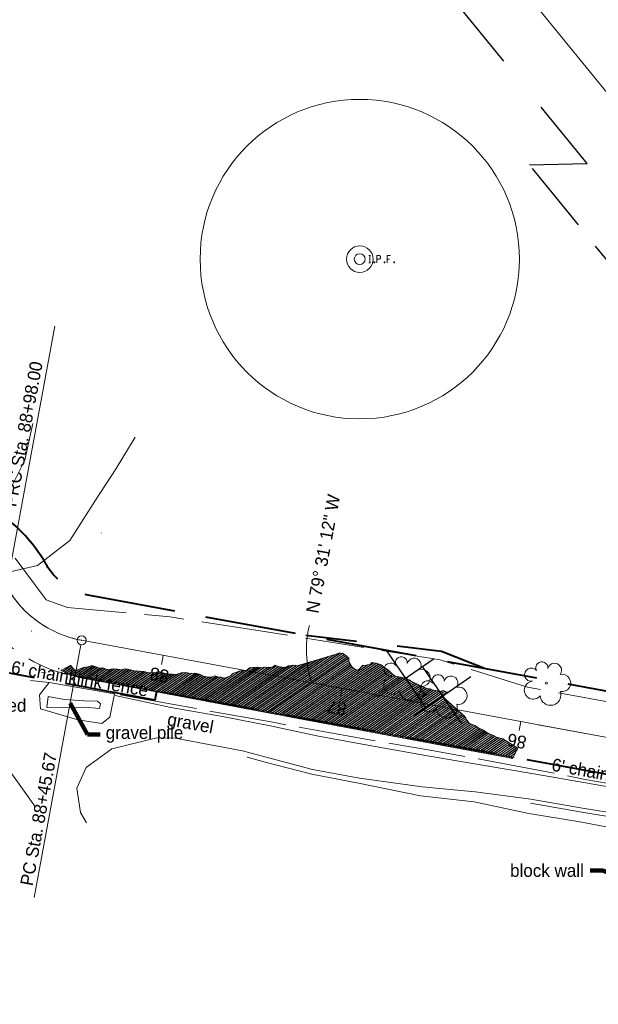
# Model space of a CAD drawing. Header units: feet. Extents: x 2433273 to 2447442, y 555003 to 575201.
# Tile 28 of 226: x 2440887 to 2441205, y 560089 to 560630. Entities that reach past the tile are written whole.
import ezdxf
from ezdxf.enums import TextEntityAlignment as Align

# ---------------------------------------------------------------- set-up
doc = ezdxf.new("R2010")
doc.units = ezdxf.units.FT
doc.header["$LTSCALE"] = 50
doc.header["$MEASUREMENT"] = 0
for name, pattern in [('cl20', [100, 5, -5, 80, -5, 5]), ('cl50', [100, 7.5, -7.5, 70, -7.5, 7.5]), ('constlimit', [0.85, 0.65, -0.1, -0.1]), ('DGN Style 1', [291.026069, 0.484236, -290.541832]), ('DGN Style 2', [484.236387, 290.541832, -193.694555]), ('DGN Style 5', [338.965471, 145.270916, -193.694555]), ('esmtmppr', [5.45, 1, -0.225, -0.225, 4]), ('esmtrrex', [4.75, 0.8, -0.325, -0.325, 0.8, -0.3, 0.8, -0.3, 0.8, -0.3]), ('esmtshpr', [5.35, 1, -0.175, -0.175, 4]), ('fenceex', [1, 0.85, -0.075, -0.075]), ('stream', [1.4, 0.7, -0.1, 0.1, -0.1, 0.1, -0.1, 0.1, -0.1])]:
    doc.linetypes.add(name, pattern=pattern)
for name, color, linetype, lineweight in [('DR_X_Culvert', 4, 'DGN Style 1', 0), ('EV_Ecological_Wetlands', 151, 'stream', 13), ('GE_P_CL_50', 7, 'cl50', 13), ('PV_X_Driveway', 7, 'DGN Style 5', 0), ('RD_X_Fence', 230, 'fenceex', 0), ('RW_P_Const_Limits', 120, 'constlimit', 0), ('RW_P_Esmt_SH', 193, 'esmtshpr', 40), ('RW_P_Esmt_TMP', 193, 'esmtmppr', 40), ('RW_X_CL_20', 6, 'cl20', 0), ('RW_X_Esmt_RR', 6, 'esmtrrex', 30), ('SV_X_Break_Lines', 4, 'DGN Style 2', 0), ('SV_X_Mon_Cells_Found', 7, 'Continuous', 0), ('SV_X_Text', 7, 'Continuous', 0), ('SV_X_Top_of_Bank', 97, 'DGN Style 2', 0), ('UT_X_Electric_Cells', 1, 'Continuous', 0), ('VG_P_Cells', 3, 'Continuous', 13), ('VG_P_Cells (Construction)', 3, 'Continuous', 13), ('VG_X_Cells', 3, 'Continuous', 0)]:
    doc.layers.add(name, color=color, linetype=linetype, lineweight=lineweight)
doc.layers.add('GK_Visualization', color=30, linetype='Continuous', lineweight=13, plot=False)
doc.styles.add('Slanted-Normal LS 0.50', font='font31.shx', dxfattribs={"height": 0.14})
doc.styles.add('Slanted-Normal LS 0.50_0', font='font31.shx')
doc.styles.add('Style-font30', font='font30.shx')
doc.styles.add('Style-font31', font='font31.shx')
doc.dimstyles.new('Dec-0  Slanted', dxfattribs={"dimscale": 50, "dimtxt": 0.14, "dimasz": 0.14, "dimexe": 0.07, "dimexo": 0.07, "dimgap": 0.07, "dimtad": 1, "dimdec": 0, "dimzin": 3, "dimdsep": 46, "dimtxsty": 'Slanted-Normal LS 0.50_0', "dimcen": 0.09, "dimclrd": 97, "dimclre": 97, "dimclrt": 7, "dimadec": 0, "dimazin": 3, "dimtfac": 1, "dimtdec": 0, "dimtofl": 0, "dimtmove": 1, "dimatfit": 1, "dimfxl": 1, "dimtzin": 3, "dimlwd": 0, "dimlwe": 0, "dimarcsym": 0})

# ---------------------------------------------------------------- blocks, each defined once
blk = doc.blocks.new('X_133')
at = {"layer": 'GK_Visualization', "color": 1, "linetype": 'Continuous', "lineweight": 0}
for p, q in [((-0.07, -0.07), (0.07, 0.07)), ((-0.07, 0.07), (0.07, -0.07))]:
    blk.add_line(p, q, dxfattribs=at)
blk = doc.blocks.new('SURVPN-CROSS_57')
at = {"layer": 'GK_Visualization', "color": 30, "linetype": 'Continuous', "lineweight": 0}
for p, q in [((0.07, 0), (-0.07, 0)), ((0, 0.07), (0, -0.07))]:
    blk.add_line(p, q, dxfattribs=at)
blk = doc.blocks.new('SURVPN-CROSS_58')
at = {"layer": 'GK_Visualization', "color": 30, "linetype": 'Continuous', "lineweight": 0}
for p, q in [((0.07, 0), (-0.07, 0)), ((0, 0.07), (0, -0.07))]:
    blk.add_line(p, q, dxfattribs=at)
blk = doc.blocks.new('SURVPN-CROSS_59')
at = {"layer": 'GK_Visualization', "color": 30, "linetype": 'Continuous', "lineweight": 0}
for p, q in [((0.07, 0), (-0.07, 0)), ((0, 0.07), (0, -0.07))]:
    blk.add_line(p, q, dxfattribs=at)
blk = doc.blocks.new('RMVD_11')
at = {"layer": 'VG_P_Cells', "color": 1, "linetype": 'Continuous', "lineweight": 30}
for p, q in [((-0.267, 0.267), (0.267, -0.267)), ((0.267, 0.267), (-0.267, -0.267))]:
    blk.add_line(p, q, dxfattribs=at)
at = {"layer": 'VG_P_Cells (Construction)', "color": 1, "linetype": 'Continuous', "lineweight": 30}
blk.add_point((0, 0), dxfattribs=at)
blk = doc.blocks.new('RMVD_12')
at = {"layer": 'VG_P_Cells', "color": 1, "linetype": 'Continuous', "lineweight": 30}
for p, q in [((-0.267, 0.267), (0.267, -0.267)), ((0.267, 0.267), (-0.267, -0.267))]:
    blk.add_line(p, q, dxfattribs=at)
at = {"layer": 'VG_P_Cells (Construction)', "color": 1, "linetype": 'Continuous', "lineweight": 30}
blk.add_point((0, 0), dxfattribs=at)
blk = doc.blocks.new('IPF_44')
at = {"layer": 'SV_X_Mon_Cells_Found', "color": 7, "linetype": 'Continuous', "lineweight": 0, "flags": 128}
for points in [[(0.101, 0.04), (0.118, 0.04)], [(0.11, -0.04), (0.11, 0.04)], [(0.188, -0.04), (0.188, 0.04), (0.214, 0.04), (0.217, 0.039), (0.221, 0.038), (0.223, 0.037), (0.224, 0.036), (0.226, 0.032), (0.228, 0.029), (0.229, 0.024), (0.229, 0.017), (0.229, 0.014), (0.227, 0.01), (0.225, 0.006), (0.223, 0.004), (0.221, 0.003), (0.219, 0.002), (0.214, 0.001), (0.188, 0.001)], [(0.338, 0.04), (0.3, 0.04), (0.3, -0.04)], [(0.3, 0.001), (0.327, 0.001)], [(0.101, -0.04), (0.118, -0.04)], [(0.157, -0.029), (0.16, -0.029), (0.162, -0.031), (0.164, -0.033), (0.164, -0.036), (0.162, -0.039), (0.16, -0.04), (0.157, -0.04), (0.156, -0.039), (0.154, -0.036), (0.154, -0.033), (0.156, -0.031), (0.157, -0.029)], [(0.27, -0.029), (0.273, -0.029), (0.274, -0.031), (0.276, -0.033), (0.276, -0.036), (0.274, -0.039), (0.273, -0.04), (0.27, -0.04), (0.268, -0.039), (0.267, -0.036), (0.267, -0.033), (0.268, -0.031), (0.27, -0.029)], [(0.377, -0.029), (0.38, -0.029), (0.382, -0.031), (0.383, -0.033), (0.383, -0.036), (0.382, -0.039), (0.38, -0.04), (0.377, -0.04), (0.376, -0.039), (0.374, -0.036), (0.374, -0.033), (0.376, -0.031), (0.377, -0.029)]]:
    blk.add_lwpolyline(points, dxfattribs=at)
at = {"layer": 'SV_X_Mon_Cells_Found', "color": 7, "linetype": 'Continuous', "lineweight": 0}
blk.add_circle((0, 0), 0.06, dxfattribs=at)
blk = doc.blocks.new('TREE_41')
at = {"layer": 'VG_X_Cells', "color": 3, "linetype": 'Continuous', "lineweight": 0}
blk.add_circle((0, 0), 0.012, dxfattribs=at)
for centre, radius, start, end in [((-0.049, 0.168), 0.0658, 354.0047, 205.9741), ((0.091, 0.141), 0.0776, 323.83, 165.0376), ((-0.165, 0.093), 0.0735, 39.0625, 279.5412), ((-0.143, -0.077), 0.0987, 96.1722, 320.5737), ((0.173, 0.002), 0.0957, 259.1453, 101.4596), ((0.047, -0.13), 0.114, 184.9476, 19.4572)]:
    blk.add_arc(centre, radius, start, end, dxfattribs=at)
blk = doc.blocks.new('TREE_42')
at = {"layer": 'VG_X_Cells', "color": 3, "linetype": 'Continuous', "lineweight": 0}
blk.add_circle((0, 0), 0.012, dxfattribs=at)
for centre, radius, start, end in [((-0.049, 0.168), 0.0658, 354.0047, 205.9741), ((0.091, 0.141), 0.0776, 323.83, 165.0376), ((-0.165, 0.093), 0.0735, 39.0625, 279.5412), ((-0.143, -0.077), 0.0987, 96.1722, 320.5737), ((0.173, 0.002), 0.0957, 259.1453, 101.4596), ((0.047, -0.13), 0.114, 184.9476, 19.4572)]:
    blk.add_arc(centre, radius, start, end, dxfattribs=at)
blk = doc.blocks.new('TREE_111')
at = {"layer": 'VG_X_Cells', "color": 3, "linetype": 'Continuous', "lineweight": 0}
blk.add_circle((0, 0), 0.012, dxfattribs=at)
for centre, radius, start, end in [((-0.049, 0.168), 0.0658, 354.0047, 205.9741), ((0.091, 0.141), 0.0776, 323.83, 165.0376), ((-0.165, 0.093), 0.0735, 39.0625, 279.5412), ((-0.143, -0.077), 0.0987, 96.1722, 320.5737), ((0.173, 0.002), 0.0957, 259.1453, 101.4596), ((0.047, -0.13), 0.114, 184.9476, 19.4572)]:
    blk.add_arc(centre, radius, start, end, dxfattribs=at)

msp = doc.modelspace()

# ---------------------------------------------------------------- hatches: boundary and pattern name
at = {"layer": 'EV_Ecological_Wetlands', "linetype": 'Continuous'}
h = msp.add_hatch(dxfattribs=at)
h.set_pattern_fill('HATCH', color=256, style=0, pattern_type=2)
h.set_pattern_definition([(214.5199, (2441027.165, 560264.5859), (0.566692, -0.8239295), [])])
h.paths.add_polyline_path([(2441158.1, 560224.64), (2441160.68, 560229.54), (2441152.34, 560234.68), (2441148.85, 560235.54), (2441147.24, 560236.57), (2441144.16, 560237.91), (2441141.32, 560239.61), (2441138.93, 560240.82), (2441137.01, 560242.11), (2441133.9, 560243.26), (2441132.6, 560245.01), (2441131.82, 560246.68), (2441130.93, 560246.64), (2441131.54, 560247.04), (2441118.99, 560258.2), (2441119.28, 560259.29), (2441123.34, 560260.81), (2441121.34, 560260.44), (2441119.67, 560261.26), (2441117.77, 560260.82), (2441116.36, 560261.14), (2441114.26, 560261.53), (2441112.17, 560262.26), (2441110.62, 560262.38), (2441103.09, 560265.87), (2441102.77, 560266.08), (2441101.48, 560266.84), (2441101.37, 560266.91), (2441099.73, 560267.65), (2441096.93, 560268.35), (2441095.15, 560268.83), (2441093.12, 560269.07), (2441091.33, 560270.62), (2441089.55, 560272.46), (2441087.49, 560273.69), (2441085.55, 560275.32), (2441082.88, 560276.24), (2441080.24, 560276.64), (2441079.36, 560275.51), (2441077.21, 560275.26), (2441075.19, 560275.03), (2441074.22, 560273.92), (2441072.87, 560272.52), (2441071.29, 560272.81), (2441069.86, 560273.65), (2441068.85, 560275.13), (2441067.76, 560277.02), (2441067.64, 560279.08), (2441065.91, 560280.69), (2441064.45, 560281.59), (2441062.62, 560281.92), (2441060.75, 560281.2), (2441039.26, 560274.9), (2441038.15, 560275.28), (2441036.11, 560275.01), (2441034.41, 560274.75), (2441032.4, 560273.95), (2441030.89, 560274.17), (2441028.9, 560274.54), (2441027.12, 560275.12), (2441025.79, 560274.17), (2441024.25, 560273.96), (2441022.48, 560273.93), (2441021.01, 560274.08), (2441019.29, 560273.82), (2441017.73, 560274.03), (2441014.97, 560273.97), (2441013.12, 560273.71), (2441011.59, 560272.48), (2441010.58, 560272.33), (2441009.53, 560272.03), (2441007.82, 560272.01), (2441005.82, 560271.29), (2441003.9, 560270.63), (2441002.62, 560269.28), (2441001.02, 560268.67), (2440999.11, 560268.12), (2440997.36, 560268.58), (2440995.7, 560268.79), (2440994.07, 560269.29), (2440992.08, 560268.58), (2440990.17, 560268.67), (2440987.77, 560269.14), (2440985.65, 560270.2), (2440983.06, 560270.89), (2440980.47, 560270.64), (2440978.09, 560271.22), (2440975.43, 560270.99), (2440972.92, 560270.15), (2440970.7, 560270.18), (2440968.27, 560270.36), (2440966.09, 560270.73), (2440963.22, 560271.77), (2440960.3, 560271.02), (2440957.66, 560270.97), (2440954.99, 560271.75), (2440952.1, 560271.96), (2440949.82, 560272.12), (2440947.63, 560272.57), (2440945, 560273.18), (2440942.43, 560272.7), (2440939.59, 560273.14), (2440937.12, 560273.09), (2440934.78, 560272.81), (2440932.49, 560273.7), (2440930.64, 560273.58), (2440928.67, 560274.27), (2440926.38, 560274.95), (2440924.34, 560274.37), (2440921.82, 560273.9), (2440919.39, 560272.99), (2440917.34, 560272.08), (2440915.65, 560273.66), (2440914.82, 560274.99), (2440914.76, 560275.18), (2440914.76, 560275.13), (2440909.32, 560272.25), (2440917.28, 560269.18), (2441109.55, 560233.62)])
h = msp.add_hatch(dxfattribs=at)
h.set_pattern_fill('HATCH', color=256, style=0, pattern_type=2)
h.set_pattern_definition([(34.48123, (2440968.8792, 560248.9851), (-0.566136, 0.8243117), [])])
h.paths.add_polyline_path([(2441067.76, 560277.02), (2441067.64, 560279.08), (2441065.91, 560280.69), (2441064.45, 560281.59), (2441062.62, 560281.92), (2441060.75, 560281.2), (2441039.26, 560274.9), (2441038.15, 560275.28), (2441036.11, 560275.01), (2441034.41, 560274.75), (2441032.4, 560273.95), (2441030.89, 560274.17), (2441028.9, 560274.54), (2441027.12, 560275.12), (2441025.79, 560274.17), (2441024.25, 560273.96), (2441022.48, 560273.93), (2441021.01, 560274.08), (2441019.29, 560273.82), (2441017.73, 560274.03), (2441014.97, 560273.97), (2441013.12, 560273.71), (2441011.59, 560272.48), (2441010.58, 560272.33), (2441009.53, 560272.03), (2441007.82, 560272.01), (2441005.82, 560271.29), (2441003.9, 560270.63), (2441002.62, 560269.28), (2441001.02, 560268.67), (2440999.11, 560268.12), (2440997.36, 560268.58), (2440995.7, 560268.79), (2440994.07, 560269.29), (2440992.08, 560268.58), (2440990.17, 560268.67), (2440987.77, 560269.14), (2440985.65, 560270.2), (2440983.06, 560270.89), (2440980.47, 560270.64), (2440978.09, 560271.22), (2440975.43, 560270.99), (2440972.92, 560270.15), (2440970.7, 560270.18), (2440968.27, 560270.36), (2440966.09, 560270.73), (2440963.22, 560271.77), (2440960.3, 560271.02), (2440957.66, 560270.97), (2440954.99, 560271.75), (2440952.1, 560271.96), (2440949.82, 560272.12), (2440947.63, 560272.57), (2440945, 560273.18), (2440942.43, 560272.7), (2440939.59, 560273.14), (2440937.12, 560273.09), (2440934.78, 560272.81), (2440932.49, 560273.7), (2440930.64, 560273.58), (2440928.67, 560274.27), (2440926.38, 560274.95), (2440924.34, 560274.37), (2440921.82, 560273.9), (2440919.39, 560272.99), (2440917.34, 560272.08), (2440915.65, 560273.66), (2440914.82, 560274.99), (2440914.76, 560275.18), (2440914.76, 560275.13), (2440909.32, 560272.25), (2440919.18, 560268.45), (2440923.67, 560267.61), (2440964.92, 560259.91), (2441042.77, 560245.37), (2441132.2, 560228.67), (2441154.15, 560224.57), (2441157.72, 560223.91), (2441160.68, 560229.54), (2441152.34, 560234.68), (2441148.85, 560235.54), (2441147.24, 560236.57), (2441144.16, 560237.91), (2441141.32, 560239.61), (2441138.93, 560240.82), (2441137.01, 560242.11), (2441133.9, 560243.26), (2441132.6, 560245.01), (2441131.82, 560246.68), (2441130.93, 560246.64), (2441131.54, 560247.04), (2441118.99, 560258.2), (2441119.28, 560259.29), (2441123.34, 560260.81), (2441121.34, 560260.44), (2441119.67, 560261.26), (2441117.77, 560260.82), (2441116.36, 560261.14), (2441114.26, 560261.53), (2441112.17, 560262.26), (2441110.62, 560262.38), (2441103.09, 560265.87), (2441102.77, 560266.08), (2441101.48, 560266.84), (2441101.37, 560266.91), (2441099.73, 560267.65), (2441096.93, 560268.35), (2441095.15, 560268.83), (2441093.12, 560269.07), (2441091.33, 560270.62), (2441089.55, 560272.46), (2441087.49, 560273.69), (2441085.55, 560275.32), (2441082.88, 560276.24), (2441080.24, 560276.64), (2441079.36, 560275.51), (2441077.21, 560275.26), (2441075.19, 560275.03), (2441074.22, 560273.92), (2441072.87, 560272.52), (2441071.29, 560272.81), (2441069.86, 560273.65), (2441068.85, 560275.13)])

# ---------------------------------------------------------------- linework, layer by layer
at = {"color": 1, "linetype": 'DGN Style 2', "lineweight": 13, "flags": 128}
msp.add_lwpolyline([(2440902.87, 560265.71), (2440897.65, 560258.86), (2440898.11, 560251.27), (2440918.6, 560245.1), (2440931.91, 560243.22), (2440936.3, 560246.64), (2440938.79, 560259.52), (2440902.87, 560265.71)], dxfattribs=at)
at = {"layer": 'DR_X_Culvert', "flags": 128}
msp.add_lwpolyline([(2440900.92, 560270.91), (2440898.63, 560271.25)], dxfattribs=at)
at = {"layer": 'EV_Ecological_Wetlands', "linetype": 'Continuous', "flags": 128}
for points in [[(2441158.1, 560224.64), (2441160.68, 560229.54), (2441152.34, 560234.68), (2441148.85, 560235.54), (2441147.24, 560236.57), (2441144.16, 560237.91), (2441141.32, 560239.61), (2441138.93, 560240.82), (2441137.01, 560242.11), (2441133.9, 560243.26), (2441132.6, 560245.01), (2441131.82, 560246.68), (2441130.93, 560246.64), (2441131.54, 560247.04), (2441118.99, 560258.2), (2441119.28, 560259.29), (2441123.34, 560260.81), (2441121.34, 560260.44), (2441119.67, 560261.26), (2441117.77, 560260.82), (2441116.36, 560261.14), (2441114.26, 560261.53), (2441112.17, 560262.26), (2441110.62, 560262.38), (2441103.09, 560265.87), (2441102.77, 560266.08), (2441101.48, 560266.84), (2441101.37, 560266.91), (2441099.73, 560267.65), (2441096.93, 560268.35), (2441095.15, 560268.83), (2441093.12, 560269.07), (2441091.33, 560270.62), (2441089.55, 560272.46), (2441087.49, 560273.69), (2441085.55, 560275.32), (2441082.88, 560276.24), (2441080.24, 560276.64), (2441079.36, 560275.51), (2441077.21, 560275.26), (2441075.19, 560275.03), (2441074.22, 560273.92), (2441072.87, 560272.52), (2441071.29, 560272.81), (2441069.86, 560273.65), (2441068.85, 560275.13), (2441067.76, 560277.02), (2441067.64, 560279.08), (2441065.91, 560280.69), (2441064.45, 560281.59), (2441062.62, 560281.92), (2441060.75, 560281.2), (2441039.26, 560274.9), (2441038.15, 560275.28), (2441036.11, 560275.01), (2441034.41, 560274.75), (2441032.4, 560273.95), (2441030.89, 560274.17), (2441028.9, 560274.54), (2441027.12, 560275.12), (2441025.79, 560274.17), (2441024.25, 560273.96), (2441022.48, 560273.93), (2441021.01, 560274.08), (2441019.29, 560273.82), (2441017.73, 560274.03), (2441014.97, 560273.97), (2441013.12, 560273.71), (2441011.59, 560272.48), (2441010.58, 560272.33), (2441009.53, 560272.03), (2441007.82, 560272.01), (2441005.82, 560271.29), (2441003.9, 560270.63), (2441002.62, 560269.28), (2441001.02, 560268.67), (2440999.11, 560268.12), (2440997.36, 560268.58), (2440995.7, 560268.79), (2440994.07, 560269.29), (2440992.08, 560268.58), (2440990.17, 560268.67), (2440987.77, 560269.14), (2440985.65, 560270.2), (2440983.06, 560270.89), (2440980.47, 560270.64), (2440978.09, 560271.22), (2440975.43, 560270.99), (2440972.92, 560270.15), (2440970.7, 560270.18), (2440968.27, 560270.36), (2440966.09, 560270.73), (2440963.22, 560271.77), (2440960.3, 560271.02), (2440957.66, 560270.97), (2440954.99, 560271.75), (2440952.1, 560271.96), (2440949.82, 560272.12), (2440947.63, 560272.57), (2440945, 560273.18), (2440942.43, 560272.7), (2440939.59, 560273.14), (2440937.12, 560273.09), (2440934.78, 560272.81), (2440932.49, 560273.7), (2440930.64, 560273.58), (2440928.67, 560274.27), (2440926.38, 560274.95), (2440924.34, 560274.37), (2440921.82, 560273.9), (2440919.39, 560272.99), (2440917.34, 560272.08), (2440915.65, 560273.66), (2440914.82, 560274.99), (2440914.76, 560275.18), (2440914.76, 560275.13), (2440909.32, 560272.25), (2440917.28, 560269.18), (2441109.55, 560233.62), (2441158.1, 560224.64)], [(2441068.85, 560275.13), (2441069.86, 560273.65), (2441071.29, 560272.81), (2441072.87, 560272.52), (2441074.22, 560273.92), (2441075.19, 560275.03), (2441077.21, 560275.26), (2441079.36, 560275.51), (2441080.24, 560276.64), (2441082.88, 560276.24), (2441085.55, 560275.32), (2441087.49, 560273.69), (2441089.55, 560272.46), (2441091.33, 560270.62), (2441093.12, 560269.07), (2441095.15, 560268.83), (2441096.93, 560268.35), (2441099.73, 560267.65), (2441101.37, 560266.91), (2441101.48, 560266.84), (2441102.77, 560266.08), (2441103.09, 560265.87), (2441110.62, 560262.38), (2441112.17, 560262.26), (2441114.26, 560261.53), (2441116.36, 560261.14), (2441117.77, 560260.82), (2441119.67, 560261.26), (2441121.34, 560260.44), (2441123.34, 560260.81), (2441119.28, 560259.29), (2441118.99, 560258.2), (2441131.54, 560247.04), (2441130.93, 560246.64), (2441131.82, 560246.68), (2441132.6, 560245.01), (2441133.9, 560243.26), (2441137.01, 560242.11), (2441138.93, 560240.82), (2441141.32, 560239.61), (2441144.16, 560237.91), (2441147.24, 560236.57), (2441148.85, 560235.54), (2441152.34, 560234.68), (2441160.68, 560229.54), (2441157.72, 560223.91), (2441154.15, 560224.57), (2441132.2, 560228.67), (2441042.77, 560245.37), (2440964.92, 560259.91), (2440923.67, 560267.61), (2440919.18, 560268.45), (2440909.32, 560272.25), (2440914.76, 560275.13), (2440914.76, 560275.18), (2440914.82, 560274.99), (2440915.65, 560273.66), (2440917.34, 560272.08), (2440919.39, 560272.99), (2440921.82, 560273.9), (2440924.34, 560274.37), (2440926.38, 560274.95), (2440928.67, 560274.27), (2440930.64, 560273.58), (2440932.49, 560273.7), (2440934.78, 560272.81), (2440937.12, 560273.09), (2440939.59, 560273.14), (2440942.43, 560272.7), (2440945, 560273.18), (2440947.63, 560272.57), (2440949.82, 560272.12), (2440952.1, 560271.96), (2440954.99, 560271.75), (2440957.66, 560270.97), (2440960.3, 560271.02), (2440963.22, 560271.77), (2440966.09, 560270.73), (2440968.27, 560270.36), (2440970.7, 560270.18), (2440972.92, 560270.15), (2440975.43, 560270.99), (2440978.09, 560271.22), (2440980.47, 560270.64), (2440983.06, 560270.89), (2440985.65, 560270.2), (2440987.77, 560269.14), (2440990.17, 560268.67), (2440992.08, 560268.58), (2440994.07, 560269.29), (2440995.7, 560268.79), (2440997.36, 560268.58), (2440999.11, 560268.12), (2441001.02, 560268.67), (2441002.62, 560269.28), (2441003.9, 560270.63), (2441005.82, 560271.29), (2441007.82, 560272.01), (2441009.53, 560272.03), (2441010.58, 560272.33), (2441011.59, 560272.48), (2441013.12, 560273.71), (2441014.97, 560273.97), (2441017.73, 560274.03), (2441019.29, 560273.82), (2441021.01, 560274.08), (2441022.48, 560273.93), (2441024.25, 560273.96), (2441025.79, 560274.17), (2441027.12, 560275.12), (2441028.9, 560274.54), (2441030.89, 560274.17), (2441032.4, 560273.95), (2441034.41, 560274.75), (2441036.11, 560275.01), (2441038.15, 560275.28), (2441039.26, 560274.9), (2441060.75, 560281.2), (2441062.62, 560281.92), (2441064.45, 560281.59), (2441065.91, 560280.69), (2441067.64, 560279.08), (2441067.76, 560277.02), (2441068.85, 560275.13)]]:
    msp.add_lwpolyline(points, close=True, dxfattribs=at)
at = {"layer": 'GE_P_CL_50', "linetype": 'Continuous'}
for p, q in [((2440879.92, 560320.75), (2440905.98, 560461.62)), ((2440894.59, 560147.46), (2440920.3, 560286.42)), ((2440965.66, 560280.57), (2440964.75, 560275.66)), ((2441063.99, 560262.38), (2441063.08, 560257.47)), ((2441162.32, 560244.19), (2441161.41, 560239.28))]:
    msp.add_line(p, q, dxfattribs=at)
at = {"layer": 'GE_P_CL_50'}
msp.add_line((2441540.61, 560174.22), (2440920.75, 560288.88), dxfattribs=at)
at = {"layer": 'GE_P_CL_50', "linetype": 'Continuous'}
msp.add_circle((2440920.75, 560288.88), 2.5, dxfattribs=at)
at = {"layer": 'GE_P_CL_50', "extrusion": (0, 0, -1)}
msp.add_arc((-2440931.66, 560347.88), 60, 280.4801, 330.4519, dxfattribs=at)
at = {"layer": 'GE_P_CL_50', "linetype": 'Continuous', "extrusion": (0, 0, -1)}
msp.add_arc((-2441101.33, 560283.31), 56.98, 341.7661, 13.9547, dxfattribs=at)
at = {"layer": 'GK_Visualization', "color": 1, "flags": 128}
msp.add_lwpolyline([(2441570.48, 560159.23, 0.142047), (2441540.61, 560174.22), (2440920.75, 560288.88, -0.221565), (2440879.47, 560318.29, 0.367642), (2440806.46, 560344.98), (2440506.24, 560233.98, -0.370651), (2440432.93, 560261.22), (2440366.26, 560381.79, 0.037029), (2440361.4, 560389.22), (2440318.88, 560444.78), (2440293.97, 560482.32, -0.041128), (2440289.22, 560490.96), (2440256.67, 560563.59)], format="xyb", dxfattribs=at)
at = {"layer": 'GK_Visualization', "color": 30, "extrusion": (0, 0, -1)}
msp.add_arc((-2440931.66, 560347.88), 60, 280.4801, 330.4519, dxfattribs=at)
at = {"layer": 'PV_X_Driveway', "flags": 128}
for points in [[(2440939.12, 560258.46), (2440969.75, 560251.88), (2440998.14, 560246.93), (2441024.44, 560241.81), (2441050.03, 560236.44), (2441077.01, 560231.39), (2441110.97, 560225.42), (2441139.04, 560220.65), (2441170.5, 560215.29), (2441197.78, 560210.58), (2441229.29, 560205.06), (2441257.1, 560201.19), (2441288.46, 560196.46), (2441310.71, 560192.72), (2441336.72, 560188.05), (2441361.29, 560182.56), (2441361.65, 560183.99), (2441379.53, 560180.68), (2441379.54, 560179.71), (2441407.44, 560174.98), (2441434.37, 560170.22), (2441470.96, 560156.64), (2441479.61, 560152.24), (2441500.37, 560135.06), (2441517.5, 560117.16), (2441536.52, 560093.3)], [(2440895.06, 560197.74), (2440879.65, 560219.39), (2440869.19, 560224.34), (2440858.53, 560226.63), (2440834.32, 560230.86), (2440814.42, 560234.73), (2440790.73, 560240.51), (2440783.08, 560244.87)], [(2441073.47, 560213.18), (2441047.69, 560217.89), (2441022.31, 560224.57), (2441009.26, 560228.03), (2440993.7, 560231.11), (2440972.22, 560235.06), (2440962.08, 560235.31), (2440937.38, 560229.15), (2440923.15, 560218.95), (2440918.19, 560207.63), (2440920.2, 560194.29), (2440923.4, 560188.46)], [(2441073.47, 560213.18), (2441108.05, 560208.39), (2441137.22, 560205.67), (2441167.85, 560201.55), (2441196.11, 560196.66), (2441227.02, 560191.57), (2441253.54, 560186.05), (2441259.58, 560179.73), (2441262.84, 560169.92), (2441261.82, 560161.64), (2441259.41, 560151.81), (2441258.01, 560152.01), (2441249.84, 560119.3)]]:
    msp.add_lwpolyline(points, dxfattribs=at)
at = {"layer": 'RD_X_Fence', "flags": 128}
msp.add_lwpolyline([(2440892.65, 560266.8), (2440902.87, 560265.71), (2440938.79, 560259.52), (2440969.38, 560253.96), (2440998.57, 560248.6), (2441024.91, 560243.98), (2441050.41, 560239.25), (2441077.01, 560234.51), (2441112.33, 560228.43), (2441139.68, 560223.53), (2441171.88, 560217.58), (2441197.72, 560212.43), (2441230.04, 560206.64), (2441258.01, 560201.84), (2441288.46, 560196.46), (2441310.71, 560192.72), (2441336.72, 560188.05), (2441361.29, 560182.56), (2441361.65, 560183.99), (2441379.53, 560180.68), (2441379.54, 560179.71), (2441407.44, 560174.98), (2441434.37, 560170.22), (2441446.04, 560167.56), (2441472.93, 560162.31), (2441483.94, 560159.71), (2441503.23, 560137.46), (2441519.37, 560117.95), (2441539.15, 560093.02)], dxfattribs=at)
at = {"layer": 'RW_P_Const_Limits'}
for p, q in [((2440884.13, 560334.08), (2440901.25, 560311.15)), ((2440901.25, 560311.15), (2440912.95, 560306.88)), ((2440912.95, 560306.88), (2440969.45, 560301.72)), ((2441018.96, 560294.11), (2440969.45, 560301.72)), ((2441117.86, 560278.17), (2441018.96, 560294.11)), ((2441165.94, 560263.09), (2441117.86, 560278.17)), ((2441242.26, 560209.07), (2440917.11, 560269.21)), ((2441214.97, 560254.16), (2441165.94, 560263.09))]:
    msp.add_line(p, q, dxfattribs=at)
msp.add_arc((2440931.66, 560347.88), 80, 209.5481, 259.5199, dxfattribs=at)
at = {"layer": 'RW_P_Esmt_SH'}
msp.add_line((2440961.11, 560255.99), (2440962.02, 560260.91), dxfattribs=at)
at = {"layer": 'RW_P_Esmt_SH', "flags": 128}
msp.add_lwpolyline([(2441436.54, 560218.89), (2440925.3, 560313.46, -0.221565), (2440901.22, 560330.62, 0.367642), (2440797.79, 560368.43), (2440499.71, 560258.22, -0.370651), (2440475.27, 560267.3)], format="xyb", dxfattribs=at)
for points in [[(2440961.11, 560255.99), (2440874.77, 560271.96)], [(2441480.36, 560165.02), (2440962.02, 560260.91)], [(2440911.66, 560239.71), (2440911.66, 560239.71)]]:
    msp.add_lwpolyline(points, dxfattribs=at)
at = {"layer": 'RW_P_Esmt_TMP', "flags": 128}
msp.add_lwpolyline([(2441142.29, 560273.32), (2441118.61, 560282.79), (2441043.95, 560291.51)], dxfattribs=at)
at = {"layer": 'RW_X_CL_20'}
for q in [(2438921.81, 563402.2), (2439727.24, 562412.07)]:
    msp.add_line((2442616.69, 558860.03), q, dxfattribs=at)
at = {"layer": 'RW_X_Esmt_RR'}
for p, q in [((2441198.69, 560550.91), (2439685.52, 562411.06)), ((2441167.05, 560550.19), (2441198.69, 560550.91)), ((2442173.59, 559312.83), (2441167.05, 560550.19))]:
    msp.add_line(p, q, dxfattribs=at)
at = {"layer": 'SV_X_Break_Lines', "flags": 128}
for points in [[(2440893.9, 560407.95), (2440889.48, 560387.95), (2440880.25, 560369.13), (2440877.76, 560350.33), (2440869.81, 560332.62), (2440882.13, 560326.78), (2440896.56, 560330.03), (2440914.33, 560343.77), (2440928.3, 560365.82), (2440939.73, 560383.22), (2440950.19, 560400.57)], [(2440931.21, 560253.9), (2440930.63, 560251.39), (2440922.37, 560252.06), (2440910.05, 560251.69), (2440901.69, 560251.91), (2440902.4, 560258.06), (2440911.26, 560256.27), (2440922.3, 560255.51), (2440929.46, 560255.37), (2440931.21, 560253.9)], [(2441072.94, 560210.31), (2441047.26, 560215.25), (2441021.67, 560221.91), (2441011.84, 560224.59)], [(2441072.94, 560210.31), (2441107.12, 560203.37), (2441136.63, 560200.12), (2441166.7, 560193.7), (2441194.77, 560189.08), (2441225.13, 560183.4), (2441256.62, 560177.34)]]:
    msp.add_lwpolyline(points, dxfattribs=at)
at = {"layer": 'SV_X_Top_of_Bank', "flags": 128}
msp.add_lwpolyline([(2441167.53, 560199.38), (2441195.86, 560194.39), (2441226.62, 560189.39), (2441253.58, 560184.57)], dxfattribs=at)
at = {"layer": 'UT_X_Electric_Cells'}
for radius in [87.79, 7.31]:
    msp.add_circle((2441073.7, 560498.38), radius, dxfattribs=at)

# ---------------------------------------------------------------- block references
at = {"layer": 'GK_Visualization', "color": 30, "linetype": 'Continuous', "lineweight": 0}
for name, p in [('SURVPN-CROSS_59', (2440931.66, 560347.88)), ('SURVPN-CROSS_58', (2440893.26, 560293.97)), ('SURVPN-CROSS_57', (2440920.75, 560288.88))]:
    msp.add_blockref(name, p, dxfattribs=at)
at = {"layer": 'GK_Visualization', "color": 1, "linetype": 'Continuous', "lineweight": 0}
msp.add_blockref('X_133', (2440920.75, 560288.88), dxfattribs=at)
at = {"layer": 'SV_X_Mon_Cells_Found', "color": 7, "linetype": 'Continuous', "lineweight": 0, "xscale": 50, "yscale": 50, "zscale": 50}
msp.add_blockref('IPF_44', (2441073.7, 560498.38), dxfattribs=at)
at = {"layer": 'VG_P_Cells', "color": 1, "linetype": 'Continuous', "lineweight": 30, "xscale": 50.00000000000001, "yscale": 50.00000000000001, "zscale": 50.00000000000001, "rotation": 169.52}
for name, p in [('RMVD_12', (2441098.98, 560268.08)), ('RMVD_11', (2441119.28, 560258.31))]:
    msp.add_blockref(name, p, dxfattribs=at)
at = {"layer": 'VG_X_Cells', "color": 3, "linetype": 'Continuous', "lineweight": 0, "xscale": 50, "yscale": 50, "zscale": 50}
for name, p in [('TREE_42', (2441098.98, 560268.08)), ('TREE_111', (2441176.25, 560265.32)), ('TREE_41', (2441119.28, 560258.31))]:
    msp.add_blockref(name, p, dxfattribs=at)

# ---------------------------------------------------------------- texts
at = {"layer": 'GE_P_CL_50', "linetype": 'Continuous', "style": 'Style-font31'}
for s, p in [('PRC Sta. 88+98.00', (2440884.7, 560361.83)), ('PC Sta. 88+45.67', (2440893.77, 560153.53))]:
    msp.add_text(s, height=7, rotation=79.5199, dxfattribs=at).set_placement(p)
msp.add_text('N 79%%d 31\' 12" W', height=7, rotation=79.5199, dxfattribs=at).set_placement((2441050.05, 560337.05), align=Align.TOP_CENTER)
for s, p in [('88', (2440964.08, 560273.24)), ('87', (2441061.7, 560255.18)), ('86', (2441160.71, 560236.86))]:
    msp.add_text(s, height=7, rotation=169.5199, dxfattribs=at).set_placement(p, align=Align.CENTER)
at = {"layer": 'GK_Visualization', "color": 1, "style": 'Style-font30'}
msp.add_text('TEMP1002', height=0.14, dxfattribs=at).set_placement((2440920.75, 560288.88), align=Align.RIGHT)
at = {"layer": 'SV_X_Text', "style": 'Slanted-Normal LS 0.50'}
for s, rotation, p in [("6' chainklink fence", 350.2231, (2440919.14, 560264.33)), ('gravel', 349.573, (2440980.01, 560239.96)), ("6' chainklink fence", 349.834, (2441216.33, 560210.52))]:
    msp.add_text(s, height=7, rotation=rotation, dxfattribs=at).set_placement(p, align=Align.CENTER)
at = {"layer": 'SV_X_Text', "char_height": 7, "style": 'Slanted-Normal LS 0.50'}
for s, insert, attachment_point, line_spacing_factor in [('private gas lines\\Pnot shown on provided\\Precords', (2440796.19, 560267.11), 1, 0.9), ('gravel pile', (2440934, 560237.1), 4, 0.606), ('block wall', (2441196.93, 560162.31), 6, 0.606)]:
    msp.add_mtext(s, dxfattribs=dict(at, insert=insert, attachment_point=attachment_point, line_spacing_factor=line_spacing_factor))

# ---------------------------------------------------------------- leaders
at = {"layer": 'SV_X_Text', "color": 97, "linetype": 'Continuous', "lineweight": 0, "annotation_type": 0, "has_hookline": 1}
for points, hookline_direction, text_width in [([(2440762.7, 560423.49), (2440775.92, 560412.52), (2440782.92, 560412.52)], 0, 120.06), ([(2441322.27, 560376.39), (2441304.79, 560356.28), (2441297.79, 560356.28)], 1, 101.22), ([(2440767.44, 560246.33), (2440784.87, 560263.61), (2440791.87, 560263.61)], 0, 124.67), ([(2440914.44, 560254.33), (2440923.88, 560237.1), (2440930.88, 560237.1)], 0, 59.39), ([(2441222.81, 560156.17), (2441207.43, 560162.31), (2441200.43, 560162.31)], 1, 55.94)]:
    msp.add_leader(points, dimstyle='Dec-0  Slanted', override={"dimtad": 0, "dimclrd": 0, "dimlwd": 65534}, dxfattribs=dict(at, hookline_direction=hookline_direction, text_width=text_width))

doc.saveas('drawing.dxf')
